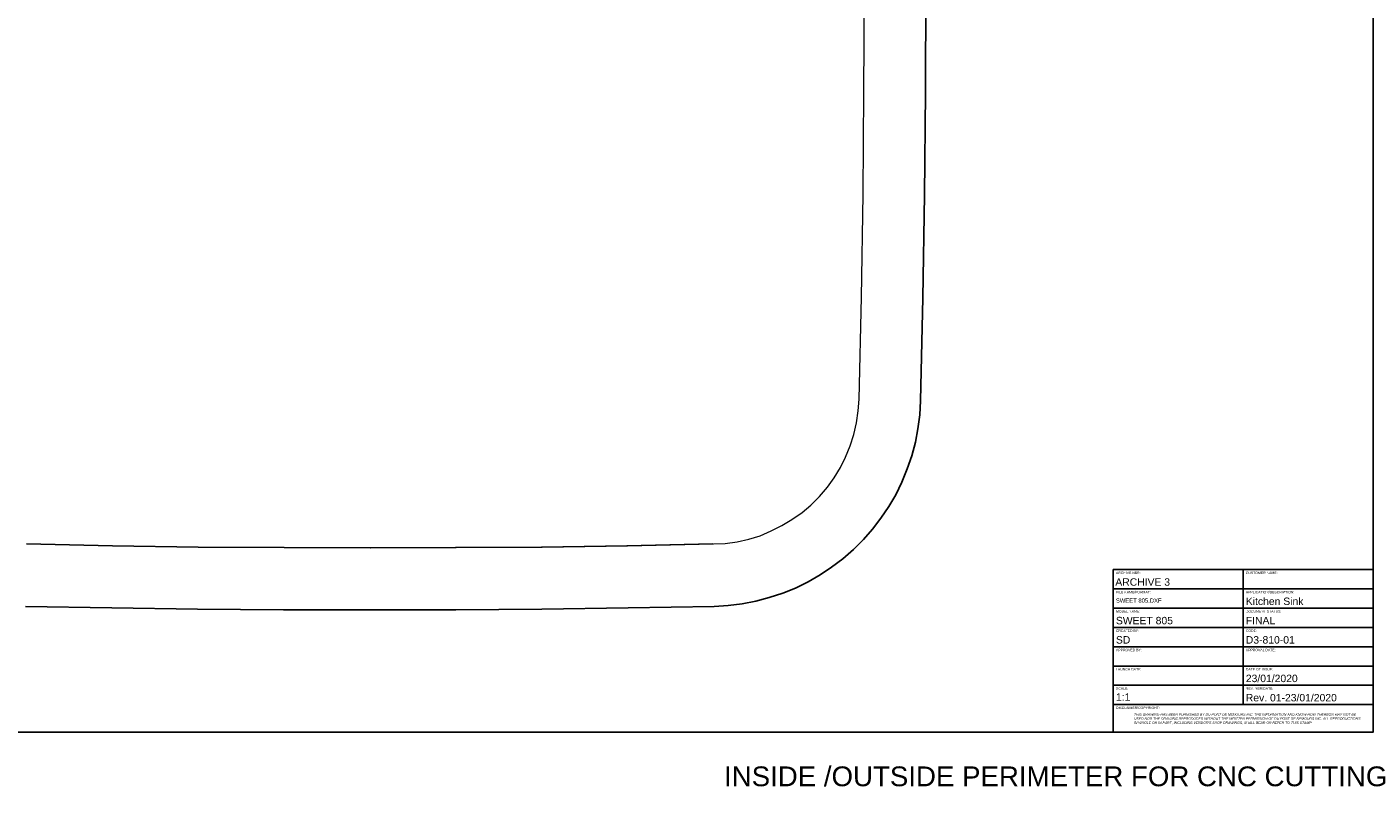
# Model space of a CAD drawing. Header units: millimetres. Extents: x 311 to 2694, y -2066 to 503.
# Tile 2 of 7: x 1379 to 1923, y -2066 to -1757. Entities that reach past the tile are written whole.
import ezdxf

# ---------------------------------------------------------------- set-up
doc = ezdxf.new("R2010")
doc.units = ezdxf.units.MM
for name, color, linetype in [('Capa 1', 7, 'Continuous'), ('Capa 3', 7, 'Continuous'), ('DUPONT CARTIGLIO', 7, 'Continuous')]:
    doc.layers.add(name, color=color, linetype=linetype)
doc.styles.add('DUPONT SMALL TEXT', font='arial.ttf', dxfattribs={"height": 5})
doc.styles.get("Standard").update_dxf_attribs({"font": 'arial.ttf'})

msp = doc.modelspace()

# ---------------------------------------------------------------- linework, layer by layer
at = {"layer": 'Capa 1', "lineweight": 25}
for points in [[(1740.16, -1908.1), (1741.04, -1866.47), (1741.75, -1825.02), (1742.1, -1783.39), (1742.28, -1741.94), (1742.1, -1700.32), (1741.75, -1658.69), (1741.04, -1617.24), (1740.16, -1575.61)], [(1656.73, -1991.18), (1662.37, -1990.83), (1668.02, -1990.12), (1673.49, -1989.06), (1678.95, -1987.65), (1684.42, -1985.89), (1689.54, -1983.77), (1694.65, -1981.3), (1699.59, -1978.48), (1704.18, -1975.31), (1708.76, -1971.95), (1713, -1968.25), (1717.05, -1964.19), (1720.76, -1959.96), (1724.11, -1955.55), (1727.28, -1950.79), (1730.11, -1946.03), (1732.58, -1940.91), (1734.69, -1935.62), (1736.63, -1930.33), (1738.04, -1924.86), (1739.1, -1919.39), (1739.81, -1913.75), (1740.16, -1908.1)], [(1378.74, -1965.96), (1413.49, -1966.66), (1448.06, -1967.19), (1482.81, -1967.37), (1517.56, -1967.54), (1552.13, -1967.37), (1586.88, -1967.19), (1621.45, -1966.66), (1656.2, -1965.96)], [(1378.21, -1991.18), (1413.14, -1991.71), (1447.88, -1992.24), (1482.63, -1992.59), (1517.56, -1992.59), (1552.31, -1992.59), (1587.05, -1992.24), (1621.98, -1991.71), (1656.73, -1991.18)]]:
    msp.add_lwpolyline(points, dxfattribs=at)
at = {"layer": 'Capa 3', "lineweight": 9}
for points in [[(1715.33, -1907.4), (1716.22, -1866.12), (1716.92, -1824.67), (1717.27, -1783.22), (1717.45, -1741.94), (1717.27, -1700.49), (1716.92, -1659.04), (1716.22, -1617.59), (1715.33, -1576.31)], [(1656.42, -1965.96), (1661.18, -1965.78), (1665.94, -1965.08), (1670.71, -1964.02), (1675.29, -1962.61), (1679.7, -1960.67), (1684.11, -1958.55), (1688.17, -1956.08), (1692.23, -1953.26), (1695.75, -1950.26), (1699.28, -1946.73), (1702.46, -1943.03), (1705.28, -1939.15), (1707.75, -1935.09), (1709.87, -1930.86), (1711.63, -1926.27), (1713.22, -1921.68), (1714.28, -1916.92), (1714.98, -1912.16), (1715.33, -1907.4)], [(1378.96, -1965.96), (1413.71, -1966.66), (1448.28, -1967.19), (1483.03, -1967.37), (1517.78, -1967.54), (1552.35, -1967.37), (1587.1, -1967.19), (1621.67, -1966.66), (1656.42, -1965.96)]]:
    msp.add_lwpolyline(points, dxfattribs=at)
at = {"layer": 'DUPONT CARTIGLIO'}
for p, q in [((1870.59, -1976.31), (1870.59, -2030.87)), ((1818.08, -1984.11), (1923.1, -1984.11)), ((1818.08, -1991.9), (1923.1, -1991.9)), ((1818.08, -1999.69), (1923.1, -1999.69)), ((1818.08, -2007.49), (1923.1, -2007.49)), ((1818.08, -2015.28), (1923.1, -2015.28)), ((1818.08, -2023.07), (1923.1, -2023.07)), ((1818.08, -2030.87), (1923.1, -2030.87))]:
    msp.add_line(p, q, dxfattribs=at)
msp.add_lwpolyline([(1082.1, -1448.06), (1923.1, -1448.06), (1923.1, -2042.06), (1082.1, -2042.06), (1082.1, -1448.06)], dxfattribs=at)
msp.add_lwpolyline([(1818.08, -1976.31), (1923.1, -1976.31), (1923.1, -2042.06), (1818.08, -2042.06)], close=True, dxfattribs=at)

# ---------------------------------------------------------------- texts
at = {"insert": (1819.12, -1987.97), "char_height": 1.7, "width": 81.1071, "attachment_point": 1}
msp.add_mtext('SWEET 805.DXF', dxfattribs=at)
at = {"layer": 'DUPONT CARTIGLIO', "attachment_point": 1, "style": 'DUPONT SMALL TEXT'}
for s, width, insert, char_height in [('ARCHIVE 3', 94.0333, (1818.89, -1979.83), 3), ('ARCHIVE NBR:', 20.5921, (1819.16, -1977.13), 1), ('CUSTOMER NAME:', 20.5921, (1871.67, -1977.13), 1), ('FILE NAME/FORMAT:', 20.5921, (1819.17, -1984.92), 1), ('APPLICATION/DESCRIPTION:', 20.5921, (1871.68, -1984.92), 1), ('Kitchen Sink', 94.0333, (1871.66, -1987.62), 3), ('MODEL NAME:', 20.5921, (1819.17, -1992.71), 1), ('SWEET 805', 94.0333, (1819.14, -1995.42), 3), ('DOCUMENT STATUS:', 20.5921, (1871.68, -1992.71), 1), ('FINAL', 94.0333, (1871.65, -1995.42), 3), ('CREATED BY:', 20.5921, (1819.17, -2000.5), 1), ('CODE:', 20.5921, (1871.68, -2000.5), 1), ('APPROVED BY:', 20.5921, (1819.17, -2008.3), 1), ('SD', 94.0333, (1819.14, -2003.21), 3), ('APPROVAL DATE:', 20.5921, (1871.67, -2008.3), 1), ('D3-810-01', 94.0333, (1871.65, -2003.21), 3), ('LAUNCH DATE:', 20.5921, (1819.18, -2016.09), 1), ('DATE OF ISSUE:', 20.5921, (1871.67, -2016.09), 1), ('23/01/2020', 94.0333, (1871.66, -2018.8), 3), ('SCALE:', 20.5921, (1819.18, -2023.88), 1), ('REV. NBR/DATE:', 20.5921, (1871.68, -2023.88), 1), ('1:1', 94.0333, (1819.14, -2026.33), 3), ('Rev. 01-23/01/2020', 94.0333, (1871.65, -2026.59), 3), ('DISCLAIMER/COPYRIGHT:', 20.5921, (1819.18, -2031.68), 1), ("\\pl6;{\\fArial|b0|i1|c0|p34;THIS DRAWING HAS BEEN FURNISHED BY DU PONT DE NEMOURS INC. THE INFORMATION AND KNOW-HOW THEREON MAY NOT BE USED NOR THE DRAWING REPRODUCED WITHOUT THE WRITTEN PERMISSION OF DU PONT DE NEMOURS INC. ALL REPRODUCTIONS IN WHOLE OR IN PART, INCLUDING VENDOR'S SHOP DRAWINGS, SHALL BEAR OR REFER TO THIS STAMP}", 97.3971, (1820.42, -2034.37), 1), ('{\\C256;INSIDE /OUTSIDE PERIMETER FOR CNC CUTTING}', 384.3648, (1660.69, -2055.88), 8)]:
    msp.add_mtext_dynamic_manual_height_columns(s, width=width, gutter_width=25, heights=[0], dxfattribs=dict(at, insert=insert, char_height=char_height))

doc.saveas('drawing.dxf')
